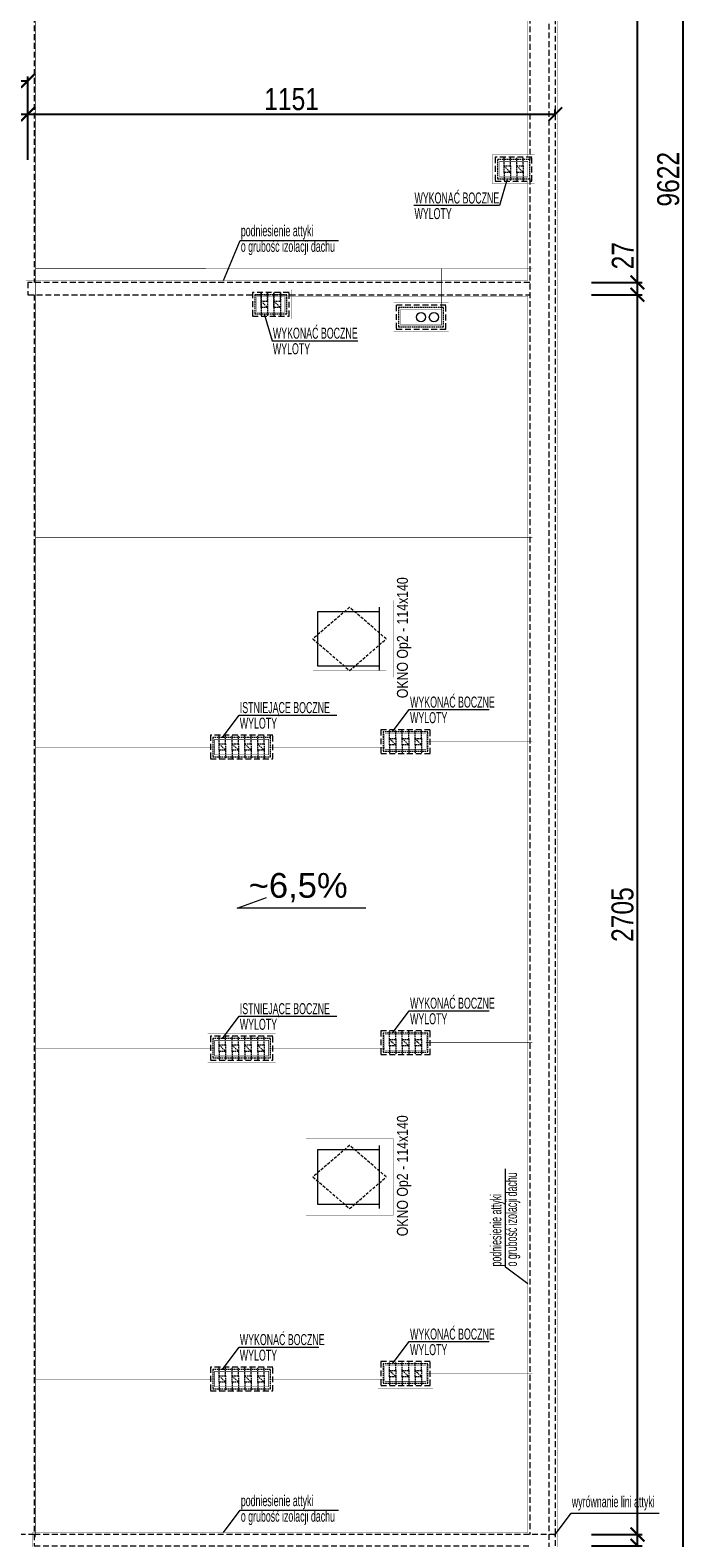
# Model space of a CAD drawing. Header units: millimetres. Extents: x 18880 to 99371, y -5529 to 27899.
# Tile 152 of 158: x 63697 to 65139, y 17309 to 20599. Entities that reach past the tile are written whole.
import ezdxf

# ---------------------------------------------------------------- set-up
doc = ezdxf.new("R2010")
doc.units = ezdxf.units.MM
doc.linetypes.add('DASHED', pattern=[19.05, 12.7, -6.35])
for name, color, linetype, lineweight in [('AA_HATCH', 252, 'Continuous', 0), ('AA_OPIS', 2, 'Continuous', 0), ('AA_WIDOK', 254, 'Continuous', 0), ('AP wymiary', 40, 'Continuous', 0)]:
    doc.layers.add(name, color=color, linetype=linetype, lineweight=lineweight)
doc.styles.add('ARIAL', font='arial.ttf')
doc.styles.add('DIM07', font='romans.shx', dxfattribs={"width": 0.7})
doc.styles.add('Dimensions', font='arial.ttf', dxfattribs={"width": 0.8})
doc.dimstyles.new('arch100', dxfattribs={"dimscale": 2, "dimtxt": 24, "dimasz": 15, "dimexe": 5, "dimexo": 20, "dimgap": 4, "dimtad": 1, "dimdec": 1, "dimrnd": 0.5, "dimdsep": 46, "dimtxsty": 'Dimensions', "dimblk": 'ARCHTICK', "dimcen": 2.5, "dimazin": 0, "dimtfac": 1, "dimtdec": 1, "dimtmove": 1, "dimatfit": 3, "dimldrblk": 'NONE', "dimfxl": 50, "dimfxlon": 1, "dimarcsym": 0})

# ---------------------------------------------------------------- blocks, each defined once
blk = doc.blocks.new('Op2')
at = {"layer": 'AA_OPIS', "linetype": 'DASHED', "ltscale": 0.5}
blk.add_lwpolyline([(-160, 69), (-80, 0), (0, 69), (-80, 138), (-160, 69)], dxfattribs=at)
at = {"layer": 'AA_WIDOK', "const_width": 0.3}
blk.add_lwpolyline([(15, -15), (15, 153), (-175, 153), (-175, -15)], close=True, dxfattribs=at)
blk.add_lwpolyline([(0, 0), (0, 138), (-160, 138), (-160, 0), (0, 0)], dxfattribs=at)
at = {"layer": 'AA_WIDOK'}
for points in [[(-15, 0), (-15, 138)], [(-150, 128), (-150, 10)], [(-15, 128), (-150, 128)], [(-150, 10), (-15, 10)]]:
    blk.add_lwpolyline(points, dxfattribs=at)
at = {"layer": 'AA_OPIS', "insert": (23.3, 71.6), "char_height": 24, "width": 450, "attachment_point": 2, "rotation": 90, "style": 'ARIAL'}
blk.add_mtext('{\\W0.8;OKNO Op2 - 114x140}', dxfattribs=at)
blk = doc.blocks.new('_ARCHTICK')
at = {"color": 0, "linetype": 'ByBlock', "ltscale": 0.1, "const_width": 0.15}
blk.add_lwpolyline([(-0.5, -0.5), (0.5, 0.5)], dxfattribs=at)
blk = doc.blocks.new('*D446')
at = {"layer": 'AP wymiary', "color": 0, "lineweight": -2, "transparency": 16777216}
for p, q in [((64922.3, 17316.5), (65032.3, 17316.5)), ((65022.3, 17291.5), (65022.3, 17316.5)), ((64922.3, 17291.5), (65032.3, 17291.5))]:
    blk.add_line(p, q, dxfattribs=at)
at = {"layer": 'Defpoints', "color": 0, "transparency": 16777216}
for p in [(64802.5, 17316.5), (65022.3, 17316.5), (64789, 17291.5)]:
    blk.add_point(p, dxfattribs=at)
at = {"layer": 'AP wymiary', "color": 0, "lineweight": -2, "transparency": 16777216, "xscale": 30, "yscale": 30, "zscale": 30}
for p, rotation in [((65022.3, 17316.5), 90), ((65022.3, 17291.5), 270)]:
    blk.add_blockref('_ARCHTICK', p, dxfattribs=dict(at, rotation=rotation))
at = {"layer": 'AP wymiary', "color": 0, "transparency": 16777216, "insert": (64989.8, 17244.6), "char_height": 48, "attachment_point": 5, "rotation": 90, "style": 'Dimensions'}
blk.add_mtext('25', dxfattribs=at)
blk = doc.blocks.new('_None')
blk = doc.blocks.new('*D447')
at = {"layer": 'AP wymiary', "color": 0, "lineweight": -2, "transparency": 16777216}
for p, q in [((64922.3, 20021.5), (65032.3, 20021.5)), ((65022.3, 17316.5), (65022.3, 20021.5)), ((64922.3, 17316.5), (65032.3, 17316.5))]:
    blk.add_line(p, q, dxfattribs=at)
at = {"layer": 'Defpoints', "color": 0, "transparency": 16777216}
for p in [(64787, 20021.5), (65022.3, 20021.5), (64802.5, 17316.5)]:
    blk.add_point(p, dxfattribs=at)
at = {"layer": 'AP wymiary', "color": 0, "lineweight": -2, "transparency": 16777216, "xscale": 30, "yscale": 30, "zscale": 30}
for p, rotation in [((65022.3, 20021.5), 90), ((65022.3, 17316.5), 270)]:
    blk.add_blockref('_ARCHTICK', p, dxfattribs=dict(at, rotation=rotation))
at = {"layer": 'AP wymiary', "color": 0, "transparency": 16777216, "insert": (64989.8, 18669), "char_height": 48, "attachment_point": 5, "rotation": 90, "style": 'Dimensions'}
blk.add_mtext('2705', dxfattribs=at)
blk = doc.blocks.new('*D448')
at = {"layer": 'AP wymiary', "color": 0, "lineweight": -2, "transparency": 16777216}
for p, q in [((64922.3, 20048.5), (65032.3, 20048.5)), ((65022.3, 20021.5), (65022.3, 20048.5)), ((64922.3, 20021.5), (65032.3, 20021.5))]:
    blk.add_line(p, q, dxfattribs=at)
at = {"layer": 'Defpoints', "color": 0, "transparency": 16777216}
for p in [(64787, 20048.5), (65022.3, 20048.5), (64787, 20021.5)]:
    blk.add_point(p, dxfattribs=at)
at = {"layer": 'AP wymiary', "color": 0, "lineweight": -2, "transparency": 16777216, "xscale": 30, "yscale": 30, "zscale": 30}
for p, rotation in [((65022.3, 20048.5), 90), ((65022.3, 20021.5), 270)]:
    blk.add_blockref('_ARCHTICK', p, dxfattribs=dict(at, rotation=rotation))
at = {"layer": 'AP wymiary', "color": 0, "transparency": 16777216, "insert": (64990.2, 20106.8), "char_height": 48, "attachment_point": 5, "rotation": 90, "style": 'Dimensions'}
blk.add_mtext('27', dxfattribs=at)
blk = doc.blocks.new('*D449')
at = {"layer": 'AP wymiary', "color": 0, "lineweight": -2, "transparency": 16777216}
for p, q in [((64922.3, 23832.5), (65032.3, 23832.5)), ((65022.3, 20048.5), (65022.3, 23832.5)), ((64922.3, 20048.5), (65032.3, 20048.5))]:
    blk.add_line(p, q, dxfattribs=at)
at = {"layer": 'Defpoints', "color": 0, "transparency": 16777216}
for p in [(64787, 23832.5), (65022.3, 23832.5), (64787, 20048.5)]:
    blk.add_point(p, dxfattribs=at)
at = {"layer": 'AP wymiary', "color": 0, "lineweight": -2, "transparency": 16777216, "xscale": 30, "yscale": 30, "zscale": 30}
for p, rotation in [((65022.3, 23832.5), 90), ((65022.3, 20048.5), 270)]:
    blk.add_blockref('_ARCHTICK', p, dxfattribs=dict(at, rotation=rotation))
at = {"layer": 'AP wymiary', "color": 0, "transparency": 16777216, "insert": (64989.7, 21940.5), "char_height": 48, "attachment_point": 5, "rotation": 90, "style": 'Dimensions'}
blk.add_mtext('3784', dxfattribs=at)
blk = doc.blocks.new('*D452')
at = {"layer": 'AP wymiary', "color": 0, "lineweight": -2, "transparency": 16777216}
for p, q in [((65022.1, 25084.5), (65132.1, 25084.5)), ((65122.1, 15462.5), (65122.1, 25084.5)), ((65022.1, 15462.5), (65132.1, 15462.5))]:
    blk.add_line(p, q, dxfattribs=at)
at = {"layer": 'Defpoints', "color": 0, "transparency": 16777216}
for p in [(64883, 25084.5), (65122.1, 25084.5), (64883, 15462.5)]:
    blk.add_point(p, dxfattribs=at)
at = {"layer": 'AP wymiary', "color": 0, "lineweight": -2, "transparency": 16777216, "xscale": 30, "yscale": 30, "zscale": 30}
for p, rotation in [((65122.1, 25084.5), 90), ((65122.1, 15462.5), 270)]:
    blk.add_blockref('_ARCHTICK', p, dxfattribs=dict(at, rotation=rotation))
at = {"layer": 'AP wymiary', "color": 0, "transparency": 16777216, "insert": (65089.6, 20273.5), "char_height": 48, "attachment_point": 5, "rotation": 90, "style": 'Dimensions'}
blk.add_mtext('9622', dxfattribs=at)
blk = doc.blocks.new('*D465')
at = {"layer": 'AP wymiary', "color": 0, "lineweight": -2, "transparency": 16777216}
for p, q in [((62987, 20315.6), (62987, 20425.6)), ((62987, 20415.6), (63692, 20415.6)), ((63692, 20315.6), (63692, 20425.6))]:
    blk.add_line(p, q, dxfattribs=at)
at = {"layer": 'Defpoints', "color": 0, "transparency": 16777216}
for p in [(63692, 20415.6), (63692, 19811.3), (62987, 18305.5)]:
    blk.add_point(p, dxfattribs=at)
at = {"layer": 'AP wymiary', "color": 0, "lineweight": -2, "transparency": 16777216, "xscale": 30, "yscale": 30, "zscale": 30, "rotation": 180}
blk.add_blockref('_ARCHTICK', (62987, 20415.6), dxfattribs=at)
at = {"layer": 'AP wymiary', "color": 0, "lineweight": -2, "transparency": 16777216, "xscale": 30, "yscale": 30, "zscale": 30}
blk.add_blockref('_ARCHTICK', (63692, 20415.6), dxfattribs=at)
at = {"layer": 'AP wymiary', "color": 0, "transparency": 16777216, "insert": (63339.5, 20448.1), "char_height": 48, "attachment_point": 5, "style": 'Dimensions'}
blk.add_mtext('705', dxfattribs=at)
blk = doc.blocks.new('*D466')
at = {"layer": 'AP wymiary', "color": 0, "lineweight": -2, "transparency": 16777216}
for p, q in [((63692, 20315.6), (63692, 20425.6)), ((63692, 20415.6), (64843, 20415.6)), ((64843, 20415.6), (64843, 20425.6))]:
    blk.add_line(p, q, dxfattribs=at)
at = {"layer": 'Defpoints', "color": 0, "transparency": 16777216}
for p in [(64843, 20415.6), (64843, 20376.2), (63692, 19811.3)]:
    blk.add_point(p, dxfattribs=at)
at = {"layer": 'AP wymiary', "color": 0, "lineweight": -2, "transparency": 16777216, "xscale": 30, "yscale": 30, "zscale": 30, "rotation": 180}
blk.add_blockref('_ARCHTICK', (63692, 20415.6), dxfattribs=at)
at = {"layer": 'AP wymiary', "color": 0, "lineweight": -2, "transparency": 16777216, "xscale": 30, "yscale": 30, "zscale": 30}
blk.add_blockref('_ARCHTICK', (64843, 20415.6), dxfattribs=at)
at = {"layer": 'AP wymiary', "color": 0, "transparency": 16777216, "insert": (64267.5, 20448.1), "char_height": 48, "attachment_point": 5, "style": 'Dimensions'}
blk.add_mtext('1151', dxfattribs=at)
blk = doc.blocks.new('*D467')
at = {"layer": 'AP wymiary', "color": 0, "lineweight": -2, "transparency": 16777216}
for p, q in [((57859, 20388.1), (57859, 20498.1)), ((63692, 20409.4), (63692, 20498.1)), ((57859, 20488.1), (63692, 20488.1))]:
    blk.add_line(p, q, dxfattribs=at)
at = {"layer": 'Defpoints', "color": 0, "transparency": 16777216}
for p in [(63692, 20488.1), (63692, 20369.4), (57859, 20339.3)]:
    blk.add_point(p, dxfattribs=at)
at = {"layer": 'AP wymiary', "color": 0, "lineweight": -2, "transparency": 16777216, "xscale": 30, "yscale": 30, "zscale": 30, "rotation": 180}
blk.add_blockref('_ARCHTICK', (57859, 20488.1), dxfattribs=at)
at = {"layer": 'AP wymiary', "color": 0, "lineweight": -2, "transparency": 16777216, "xscale": 30, "yscale": 30, "zscale": 30}
blk.add_blockref('_ARCHTICK', (63692, 20488.1), dxfattribs=at)
at = {"layer": 'AP wymiary', "color": 0, "transparency": 16777216, "insert": (60775.5, 20520.6), "char_height": 48, "attachment_point": 5, "style": 'Dimensions'}
blk.add_mtext('5833', dxfattribs=at)

msp = doc.modelspace()

# ---------------------------------------------------------------- linework, layer by layer
at = {"layer": 'AA_HATCH'}
for centre in [(64550.04516, 19972.51587), (64578.04516, 19972.51587)]:
    msp.add_circle(centre, 10, dxfattribs=at)
at = {"layer": 'AA_OPIS'}
for points in [[(64738.04516, 20274.51587), (64720.91926, 20216.13825), (64533.95925, 20216.13825)], [(64118.74644, 20052.51587), (64154.98506, 20140.13114), (64369.8672, 20140.13114)], [(64207.85747, 19979.51587), (64224.98337, 19921.13825), (64411.94339, 19921.13825)], [(64488.04516, 19067.51587), (64524.28378, 19116.21031), (64698.74167, 19116.21031)], [(64116.54516, 19055.51587), (64152.78378, 19104.21031), (64366.0161, 19104.21031)], [(64429.49397, 18682.86868), (64148.62915, 18682.86868), (64212.77983, 18706.61249)], [(64488.04516, 18410.51587), (64524.28378, 18459.21031), (64698.74167, 18459.21031)], [(64116.54516, 18398.51587), (64152.78378, 18447.21031), (64366.0161, 18447.21031)], [(64783.04516, 17863.1924), (64734.35072, 17899.43102), (64734.35072, 18114.31315)], [(64488.04516, 17688.51587), (64524.28378, 17737.21031), (64698.74167, 17737.21031)], [(64116.54516, 17676.51587), (64152.78378, 17725.21031), (64327.24167, 17725.21031)], [(64118.74644, 17320.51587), (64154.98506, 17369.21031), (64369.8672, 17369.21031)], [(64841.04516, 17314.51587), (64877.28378, 17363.21031), (65069.47051, 17363.21031)]]:
    msp.add_lwpolyline(points, dxfattribs=at)
at = {"layer": 'AA_WIDOK', "linetype": 'DASHED'}
for p, q in [((64843.04516, 17316.51587), (64843.04516, 25084.51587)), ((64787.04516, 20274.51587), (64787.04516, 17316.51587))]:
    msp.add_line(p, q, dxfattribs=at)
for points in [[(64787.04516, 25045.51587), (64237.04516, 25045.51587), (64237.04516, 24657.51587), (64198.04516, 24657.51587), (64198.04516, 25070.51587), (64829.04516, 25070.51587), (64829.04516, 15476.51587), (62998.04516, 15476.51587)], [(64787.04516, 25045.51587), (64787.04516, 20316.51587)], [(63706.04516, 22304.51587), (63706.04516, 20048.51587)], [(64787.04516, 20048.51587), (63692.04516, 20048.51587), (63692.04516, 20021.51587), (64787.04516, 20021.51587)], [(63706.04516, 20021.51587), (63706.04516, 17316.51587)], [(63706.04516, 17316.51587), (63002.04516, 17316.51587)], [(64785.04516, 15462.51587), (64843.04516, 15462.51587), (64843.04516, 17316.51587), (63706.04516, 17316.51587), (63706.04516, 17291.51587), (64789.04516, 17291.51587)]]:
    msp.add_lwpolyline(points, dxfattribs=at)
at = {"layer": 'AA_WIDOK', "color": 4}
for points, const_width in [([(64847.04516, 17320.51587), (64847.04516, 25088.51587), (64180.04516, 25088.51587), (64180.04516, 24988.51587)], 0.5), ([(64194.04516, 24988.51587), (64194.04516, 24653.51587), (64241.04516, 24653.51587), (64241.04516, 25041.51587), (64783.04516, 25041.51587), (64783.04516, 20322.51587)], 0.5), ([(64783.04516, 20268.51587), (64783.04516, 20052.51587)], 0.3), ([(64783.04516, 20052.51587), (63688.04516, 20052.51587), (63688.04516, 20017.51587), (64181.04516, 20017.51587)], 0.3), ([(64263.04516, 20017.51587), (64783.04516, 20017.51587)], 0.5), ([(64783.04516, 20017.51587), (64783.04516, 17320.51587)], 0.5), ([(64783.04516, 17320.51587), (63702.04516, 17320.51587), (63702.04516, 17287.51587), (64785.04516, 17287.51587), (64785.04516, 15458.51587), (64847.04516, 15458.51587), (64847.04516, 17320.51587)], 0.5)]:
    msp.add_lwpolyline(points, dxfattribs=dict(at, const_width=const_width))
at = {"layer": 'AA_WIDOK', "color": 10, "const_width": 1}
for points in [[(63709.04516, 22321.51587), (63709.04516, 17310.51587)], [(64793.04338, 20078.66211), (63709.04516, 20078.51587)], [(64595.04516, 19989.51587), (64595.04516, 20078.63505)], [(64793.04516, 19491.51587), (63709.04516, 19491.51587)], [(64099.54516, 19034.51587), (63709.04516, 19034.51587)], [(64217.54516, 19034.51587), (64471.04516, 19034.51587)], [(64561.04516, 19046.51587), (64793.04516, 19046.51587)], [(64099.54516, 18377.51587), (63709.04516, 18377.51587)], [(64217.54516, 18377.51587), (64471.04516, 18377.51587)], [(64561.04516, 18389.51587), (64793.04516, 18389.51587)], [(64561.04516, 17667.51587), (64793.04516, 17667.51587)], [(64099.54516, 17655.51587), (63709.04516, 17655.51587)], [(64217.54516, 17655.51587), (64471.04516, 17655.51587)]]:
    msp.add_lwpolyline(points, dxfattribs=at)
at = {"layer": 'AA_WIDOK', "linetype": 'Continuous', "const_width": 0.3}
for points in [[(64798.04516, 20327.51587), (64706.04516, 20327.51587), (64706.04516, 20263.51587), (64798.04516, 20263.51587)], [(64268.04516, 20032.51587), (64176.04516, 20032.51587), (64176.04516, 19968.51587), (64268.04516, 19968.51587)], [(64610.04516, 20004.51587), (64490.04516, 20004.51587), (64490.04516, 19940.51587), (64610.04516, 19940.51587)], [(64232.54516, 19066.51587), (64084.54516, 19066.51587), (64084.54516, 19002.51587), (64232.54516, 19002.51587)], [(64576.04516, 19078.51587), (64456.04516, 19078.51587), (64456.04516, 19014.51587), (64576.04516, 19014.51587)], [(64232.54516, 18409.51587), (64084.54516, 18409.51587), (64084.54516, 18345.51587), (64232.54516, 18345.51587)], [(64576.04516, 18421.51587), (64456.04516, 18421.51587), (64456.04516, 18357.51587), (64576.04516, 18357.51587)], [(64576.04516, 17699.51587), (64456.04516, 17699.51587), (64456.04516, 17635.51587), (64576.04516, 17635.51587)], [(64232.54516, 17687.51587), (64084.54516, 17687.51587), (64084.54516, 17623.51587), (64232.54516, 17623.51587)]]:
    msp.add_lwpolyline(points, close=True, dxfattribs=at)
at = {"layer": 'AA_WIDOK', "linetype": 'DASHED'}
for points in [[(64792.04516, 20321.51587), (64712.04516, 20321.51587), (64712.04516, 20269.51587), (64792.04516, 20269.51587)], [(64262.04516, 20026.51587), (64182.04516, 20026.51587), (64182.04516, 19974.51587), (64262.04516, 19974.51587)], [(64604.04516, 19998.51587), (64496.04516, 19998.51587), (64496.04516, 19946.51587), (64604.04516, 19946.51587)], [(64226.54516, 19060.51587), (64090.54516, 19060.51587), (64090.54516, 19008.51587), (64226.54516, 19008.51587)], [(64570.04516, 19072.51587), (64462.04516, 19072.51587), (64462.04516, 19020.51587), (64570.04516, 19020.51587)], [(64226.54516, 18403.51587), (64090.54516, 18403.51587), (64090.54516, 18351.51587), (64226.54516, 18351.51587)], [(64570.04516, 18415.51587), (64462.04516, 18415.51587), (64462.04516, 18363.51587), (64570.04516, 18363.51587)], [(64226.54516, 17681.51587), (64090.54516, 17681.51587), (64090.54516, 17629.51587), (64226.54516, 17629.51587)], [(64570.04516, 17693.51587), (64462.04516, 17693.51587), (64462.04516, 17641.51587), (64570.04516, 17641.51587)]]:
    msp.add_lwpolyline(points, close=True, dxfattribs=at)
at = {"layer": 'AA_WIDOK', "linetype": 'DASHED', "ltscale": 0.25}
for points in [[(64787.04516, 20316.51587), (64717.04516, 20316.51587), (64717.04516, 20274.51587), (64787.04516, 20274.51587), (64787.04516, 20316.51587)], [(64731.04516, 20302.51587), (64731.04516, 20321.51587)], [(64731.04516, 20302.51587), (64745.04516, 20288.51587)], [(64745.04516, 20302.51587), (64745.04516, 20321.51587)], [(64759.04516, 20302.51587), (64759.04516, 20321.51587)], [(64759.04516, 20302.51587), (64773.04516, 20288.51587)], [(64773.04516, 20302.51587), (64773.04516, 20321.51587)], [(64731.04516, 20288.51587), (64731.04516, 20269.51587)], [(64745.04516, 20288.51587), (64745.04516, 20269.51587)], [(64759.04516, 20288.51587), (64759.04516, 20269.51587)], [(64773.04516, 20288.51587), (64773.04516, 20269.51587)], [(64257.04516, 20021.51587), (64187.04516, 20021.51587), (64187.04516, 19979.51587), (64257.04516, 19979.51587), (64257.04516, 20021.51587)], [(64201.04516, 20026.51587), (64201.04516, 19974.51587)], [(64201.04516, 20007.51587), (64201.04516, 20026.51587)], [(64201.04516, 20007.51587), (64215.04516, 19993.51587)], [(64215.04516, 20026.51587), (64215.04516, 19974.51587)], [(64215.04516, 20007.51587), (64215.04516, 20026.51587)], [(64229.04516, 20026.51587), (64229.04516, 19974.51587)], [(64229.04516, 20007.51587), (64229.04516, 20026.51587)], [(64229.04516, 20007.51587), (64243.04516, 19993.51587)], [(64243.04516, 20026.51587), (64243.04516, 19974.51587)], [(64243.04516, 20007.51587), (64243.04516, 20026.51587)], [(64599.04516, 19993.51587), (64501.04516, 19993.51587), (64501.04516, 19951.51587), (64599.04516, 19951.51587), (64599.04516, 19993.51587)], [(64221.54516, 19055.51587), (64095.54516, 19055.51587), (64095.54516, 19013.51587), (64221.54516, 19013.51587), (64221.54516, 19060.51587)], [(64109.54516, 19041.51587), (64109.54516, 19060.51587)], [(64123.54516, 19041.51587), (64123.54516, 19060.51587)], [(64137.54516, 19041.51587), (64137.54516, 19060.51587)], [(64151.54516, 19041.51587), (64151.54516, 19060.51587)], [(64165.54516, 19041.51587), (64165.54516, 19060.51587)], [(64179.54516, 19041.51587), (64179.54516, 19060.51587)], [(64193.54516, 19041.51587), (64193.54516, 19060.51587)], [(64207.54516, 19041.51587), (64207.54516, 19060.51587)], [(64565.04516, 19067.51587), (64467.04516, 19067.51587), (64467.04516, 19025.51587), (64565.04516, 19025.51587), (64565.04516, 19067.51587)], [(64481.04516, 19053.51587), (64481.04516, 19072.51587)], [(64481.04516, 19053.51587), (64495.04516, 19039.51587)], [(64495.04516, 19053.51587), (64495.04516, 19072.51587)], [(64509.04516, 19053.51587), (64509.04516, 19072.51587)], [(64509.04516, 19053.51587), (64523.04516, 19039.51587)], [(64523.04516, 19053.51587), (64523.04516, 19072.51587)], [(64537.04516, 19053.51587), (64537.04516, 19072.51587)], [(64537.04516, 19053.51587), (64551.04516, 19039.51587)], [(64551.04516, 19053.51587), (64551.04516, 19072.51587)], [(64109.54516, 19041.51587), (64123.54516, 19027.51587)], [(64109.54516, 19027.51587), (64109.54516, 19008.51587)], [(64123.54516, 19027.51587), (64123.54516, 19008.51587)], [(64137.54516, 19041.51587), (64151.54516, 19027.51587)], [(64137.54516, 19027.51587), (64137.54516, 19008.51587)], [(64151.54516, 19027.51587), (64151.54516, 19008.51587)], [(64165.54516, 19041.51587), (64179.54516, 19027.51587)], [(64165.54516, 19027.51587), (64165.54516, 19008.51587)], [(64179.54516, 19027.51587), (64179.54516, 19008.51587)], [(64193.54516, 19041.51587), (64207.54516, 19027.51587)], [(64193.54516, 19027.51587), (64193.54516, 19008.51587)], [(64207.54516, 19027.51587), (64207.54516, 19008.51587)], [(64481.04516, 19039.51587), (64481.04516, 19020.51587)], [(64495.04516, 19039.51587), (64495.04516, 19020.51587)], [(64509.04516, 19039.51587), (64509.04516, 19020.51587)], [(64523.04516, 19039.51587), (64523.04516, 19020.51587)], [(64537.04516, 19039.51587), (64537.04516, 19020.51587)], [(64551.04516, 19039.51587), (64551.04516, 19020.51587)], [(64221.54516, 18398.51587), (64095.54516, 18398.51587), (64095.54516, 18356.51587), (64221.54516, 18356.51587), (64221.54516, 18398.51587)], [(64109.54516, 18384.51587), (64109.54516, 18403.51587)], [(64123.54516, 18384.51587), (64123.54516, 18403.51587)], [(64137.54516, 18384.51587), (64137.54516, 18403.51587)], [(64151.54516, 18384.51587), (64151.54516, 18403.51587)], [(64165.54516, 18384.51587), (64165.54516, 18403.51587)], [(64179.54516, 18384.51587), (64179.54516, 18403.51587)], [(64193.54516, 18384.51587), (64193.54516, 18403.51587)], [(64207.54516, 18384.51587), (64207.54516, 18403.51587)], [(64565.04516, 18410.51587), (64467.04516, 18410.51587), (64467.04516, 18368.51587), (64565.04516, 18368.51587), (64565.04516, 18410.51587)], [(64481.04516, 18396.51587), (64481.04516, 18415.51587)], [(64481.04516, 18396.51587), (64495.04516, 18382.51587)], [(64495.04516, 18396.51587), (64495.04516, 18415.51587)], [(64509.04516, 18396.51587), (64509.04516, 18415.51587)], [(64509.04516, 18396.51587), (64523.04516, 18382.51587)], [(64523.04516, 18396.51587), (64523.04516, 18415.51587)], [(64537.04516, 18396.51587), (64537.04516, 18415.51587)], [(64537.04516, 18396.51587), (64551.04516, 18382.51587)], [(64551.04516, 18396.51587), (64551.04516, 18415.51587)], [(64109.54516, 18384.51587), (64123.54516, 18370.51587)], [(64109.54516, 18370.51587), (64109.54516, 18351.51587)], [(64123.54516, 18370.51587), (64123.54516, 18351.51587)], [(64137.54516, 18384.51587), (64151.54516, 18370.51587)], [(64137.54516, 18370.51587), (64137.54516, 18351.51587)], [(64151.54516, 18370.51587), (64151.54516, 18351.51587)], [(64165.54516, 18384.51587), (64179.54516, 18370.51587)], [(64165.54516, 18370.51587), (64165.54516, 18351.51587)], [(64179.54516, 18370.51587), (64179.54516, 18351.51587)], [(64193.54516, 18384.51587), (64207.54516, 18370.51587)], [(64193.54516, 18370.51587), (64193.54516, 18351.51587)], [(64207.54516, 18370.51587), (64207.54516, 18351.51587)], [(64481.04516, 18382.51587), (64481.04516, 18363.51587)], [(64495.04516, 18382.51587), (64495.04516, 18363.51587)], [(64509.04516, 18382.51587), (64509.04516, 18363.51587)], [(64523.04516, 18382.51587), (64523.04516, 18363.51587)], [(64537.04516, 18382.51587), (64537.04516, 18363.51587)], [(64551.04516, 18382.51587), (64551.04516, 18363.51587)], [(64221.54516, 17676.51587), (64095.54516, 17676.51587), (64095.54516, 17634.51587), (64221.54516, 17634.51587), (64221.54516, 17676.51587)], [(64109.54516, 17662.51587), (64109.54516, 17681.51587)], [(64123.54516, 17662.51587), (64123.54516, 17681.51587)], [(64137.54516, 17662.51587), (64137.54516, 17681.51587)], [(64151.54516, 17662.51587), (64151.54516, 17681.51587)], [(64165.54516, 17662.51587), (64165.54516, 17681.51587)], [(64179.54516, 17662.51587), (64179.54516, 17681.51587)], [(64193.54516, 17662.51587), (64193.54516, 17681.51587)], [(64207.54516, 17662.51587), (64207.54516, 17681.51587)], [(64565.04516, 17688.51587), (64467.04516, 17688.51587), (64467.04516, 17646.51587), (64565.04516, 17646.51587), (64565.04516, 17688.51587)], [(64481.04516, 17674.51587), (64481.04516, 17693.51587)], [(64481.04516, 17674.51587), (64495.04516, 17660.51587)], [(64495.04516, 17674.51587), (64495.04516, 17693.51587)], [(64509.04516, 17674.51587), (64509.04516, 17693.51587)], [(64509.04516, 17674.51587), (64523.04516, 17660.51587)], [(64523.04516, 17674.51587), (64523.04516, 17693.51587)], [(64537.04516, 17674.51587), (64537.04516, 17693.51587)], [(64537.04516, 17674.51587), (64551.04516, 17660.51587)], [(64551.04516, 17674.51587), (64551.04516, 17693.51587)], [(64109.54516, 17662.51587), (64123.54516, 17648.51587)], [(64109.54516, 17648.51587), (64109.54516, 17629.51587)], [(64123.54516, 17648.51587), (64123.54516, 17629.51587)], [(64137.54516, 17662.51587), (64151.54516, 17648.51587)], [(64137.54516, 17648.51587), (64137.54516, 17629.51587)], [(64151.54516, 17648.51587), (64151.54516, 17629.51587)], [(64165.54516, 17662.51587), (64179.54516, 17648.51587)], [(64165.54516, 17648.51587), (64165.54516, 17629.51587)], [(64179.54516, 17648.51587), (64179.54516, 17629.51587)], [(64193.54516, 17662.51587), (64207.54516, 17648.51587)], [(64193.54516, 17648.51587), (64193.54516, 17629.51587)], [(64207.54516, 17648.51587), (64207.54516, 17629.51587)], [(64481.04516, 17660.51587), (64481.04516, 17641.51587)], [(64495.04516, 17660.51587), (64495.04516, 17641.51587)], [(64509.04516, 17660.51587), (64509.04516, 17641.51587)], [(64523.04516, 17660.51587), (64523.04516, 17641.51587)], [(64537.04516, 17660.51587), (64537.04516, 17641.51587)], [(64551.04516, 17660.51587), (64551.04516, 17641.51587)]]:
    msp.add_lwpolyline(points, dxfattribs=at)
at = {"layer": 'AA_WIDOK', "color": 10, "const_width": 1}
for points in [[(64783.04516, 20312.51587), (64721.04516, 20312.51587), (64721.04516, 20278.51587), (64783.04516, 20278.51587)], [(64253.04516, 20017.51587), (64191.04516, 20017.51587), (64191.04516, 19983.51587), (64253.04516, 19983.51587)], [(64595.04516, 19989.51587), (64505.04516, 19989.51587), (64505.04516, 19955.51587), (64595.04516, 19955.51587)], [(64217.54516, 19051.51587), (64099.54516, 19051.51587), (64099.54516, 19017.51587), (64217.54516, 19017.51587)], [(64561.04516, 19063.51587), (64471.04516, 19063.51587), (64471.04516, 19029.51587), (64561.04516, 19029.51587)], [(64217.54516, 18394.51587), (64099.54516, 18394.51587), (64099.54516, 18360.51587), (64217.54516, 18360.51587)], [(64561.04516, 18406.51587), (64471.04516, 18406.51587), (64471.04516, 18372.51587), (64561.04516, 18372.51587)], [(64217.54516, 17672.51587), (64099.54516, 17672.51587), (64099.54516, 17638.51587), (64217.54516, 17638.51587)], [(64561.04516, 17684.51587), (64471.04516, 17684.51587), (64471.04516, 17650.51587), (64561.04516, 17650.51587)]]:
    msp.add_lwpolyline(points, close=True, dxfattribs=at)
at = {"layer": 'AA_WIDOK', "linetype": 'DASHED', "ltscale": 0.25}
for points in [[(64731.04516, 20288.51587), (64731.04516, 20302.51587), (64745.04516, 20302.51587), (64745.04516, 20288.51587)], [(64759.04516, 20288.51587), (64759.04516, 20302.51587), (64773.04516, 20302.51587), (64773.04516, 20288.51587)], [(64201.04516, 19993.51587), (64201.04516, 20007.51587), (64215.04516, 20007.51587), (64215.04516, 19993.51587)], [(64229.04516, 19993.51587), (64229.04516, 20007.51587), (64243.04516, 20007.51587), (64243.04516, 19993.51587)], [(64481.04516, 19039.51587), (64481.04516, 19053.51587), (64495.04516, 19053.51587), (64495.04516, 19039.51587)], [(64509.04516, 19039.51587), (64509.04516, 19053.51587), (64523.04516, 19053.51587), (64523.04516, 19039.51587)], [(64537.04516, 19039.51587), (64537.04516, 19053.51587), (64551.04516, 19053.51587), (64551.04516, 19039.51587)], [(64109.54516, 19027.51587), (64109.54516, 19041.51587), (64123.54516, 19041.51587), (64123.54516, 19027.51587)], [(64137.54516, 19027.51587), (64137.54516, 19041.51587), (64151.54516, 19041.51587), (64151.54516, 19027.51587)], [(64165.54516, 19027.51587), (64165.54516, 19041.51587), (64179.54516, 19041.51587), (64179.54516, 19027.51587)], [(64193.54516, 19027.51587), (64193.54516, 19041.51587), (64207.54516, 19041.51587), (64207.54516, 19027.51587)], [(64481.04516, 18382.51587), (64481.04516, 18396.51587), (64495.04516, 18396.51587), (64495.04516, 18382.51587)], [(64509.04516, 18382.51587), (64509.04516, 18396.51587), (64523.04516, 18396.51587), (64523.04516, 18382.51587)], [(64537.04516, 18382.51587), (64537.04516, 18396.51587), (64551.04516, 18396.51587), (64551.04516, 18382.51587)], [(64109.54516, 18370.51587), (64109.54516, 18384.51587), (64123.54516, 18384.51587), (64123.54516, 18370.51587)], [(64137.54516, 18370.51587), (64137.54516, 18384.51587), (64151.54516, 18384.51587), (64151.54516, 18370.51587)], [(64165.54516, 18370.51587), (64165.54516, 18384.51587), (64179.54516, 18384.51587), (64179.54516, 18370.51587)], [(64193.54516, 18370.51587), (64193.54516, 18384.51587), (64207.54516, 18384.51587), (64207.54516, 18370.51587)], [(64481.04516, 17660.51587), (64481.04516, 17674.51587), (64495.04516, 17674.51587), (64495.04516, 17660.51587)], [(64509.04516, 17660.51587), (64509.04516, 17674.51587), (64523.04516, 17674.51587), (64523.04516, 17660.51587)], [(64537.04516, 17660.51587), (64537.04516, 17674.51587), (64551.04516, 17674.51587), (64551.04516, 17660.51587)], [(64109.54516, 17648.51587), (64109.54516, 17662.51587), (64123.54516, 17662.51587), (64123.54516, 17648.51587)], [(64137.54516, 17648.51587), (64137.54516, 17662.51587), (64151.54516, 17662.51587), (64151.54516, 17648.51587)], [(64165.54516, 17648.51587), (64165.54516, 17662.51587), (64179.54516, 17662.51587), (64179.54516, 17648.51587)], [(64193.54516, 17648.51587), (64193.54516, 17662.51587), (64207.54516, 17662.51587), (64207.54516, 17648.51587)]]:
    msp.add_lwpolyline(points, close=True, dxfattribs=at)

# ---------------------------------------------------------------- block references
at = {"layer": 'AA_HATCH'}
for p in [(64474.04516, 19201.51587), (64474.04516, 18027.51587)]:
    msp.add_blockref('Op2', p, dxfattribs=at)

# ---------------------------------------------------------------- texts
at = {"layer": 'AA_OPIS'}
for s, insert, char_height, width, attachment_point, line_spacing_factor, style in [('{\\fArial Narrow|b0|i0|c238|p34;WYKONAĆ BOCZNE WYLOTY}', (64535.70414, 20186.30992, 0), 24, 226.8890596, 7, 0.85, 'DIM07'), ('{\\fArial Narrow|b0|i0|c238|p34;podniesienie attyki\\Po grubość izolacji dachu}', (64156.72995, 20107.93691, 0), 24, 226.8890596, 7, 0.85, 'DIM07'), ('{\\fArial Narrow|b0|i0|c238|p34;WYKONAĆ BOCZNE WYLOTY}', (64226.72826, 19891.30992, 0), 24, 226.8890596, 7, 0.85, 'DIM07'), ('{\\fArial Narrow|b0|i0|c238|p34;WYKONAĆ BOCZNE WYLOTY}', (64526.02867, 19086.38198, 0), 24, 226.8890596, 7, 0.85, 'DIM07'), ('{\\fArial Narrow|b0|i0|c238|p34;ISTNIEJĄCE BOCZNE WYLOTY}', (64154.52867, 19074.38198, 0), 24, 226.8890596, 7, 0.85, 'DIM07'), ('~6,5%', (64389.87205, 18695.72939), 54, 356.3568019, 9, 0.857143, 'ARIAL'), ('{\\fArial Narrow|b0|i0|c238|p34;WYKONAĆ BOCZNE WYLOTY}', (64526.02867, 18429.38198, 0), 24, 226.8890596, 7, 0.85, 'DIM07'), ('{\\fArial Narrow|b0|i0|c238|p34;ISTNIEJĄCE BOCZNE WYLOTY}', (64154.52867, 18417.38198, 0), 24, 226.8890596, 7, 0.85, 'DIM07'), ('{\\fArial Narrow|b0|i0|c238|p34;WYKONAĆ BOCZNE WYLOTY}', (64526.02867, 17707.38198, 0), 24, 226.8890596, 7, 0.85, 'DIM07'), ('{\\fArial Narrow|b0|i0|c238|p34;WYKONAĆ BOCZNE WYLOTY}', (64154.52867, 17695.38198, 0), 24, 226.8890596, 7, 0.85, 'DIM07'), ('{\\fArial Narrow|b0|i0|c238|p34;podniesienie attyki\\Po grubość izolacji dachu}', (64156.72995, 17337.01607, 0), 24, 226.8890596, 7, 0.85, 'DIM07'), ('{\\fArial Narrow|b0|i0|c238|p34;wyrównanie lini attyki}', (64879.02867, 17368.70747, 0), 24, 226.8890596, 7, 0.85, 'DIM07')]:
    msp.add_mtext(s, dxfattribs=dict(at, insert=insert, char_height=char_height, width=width, attachment_point=attachment_point, line_spacing_factor=line_spacing_factor, style=style))
at = {"layer": 'AA_OPIS', "insert": (64766.54496, 17901.1759, 0), "char_height": 24, "width": 226.8890596, "attachment_point": 7, "rotation": 90, "line_spacing_factor": 0.85, "style": 'DIM07'}
msp.add_mtext('{\\fArial Narrow|b0|i0|c238|p34;podniesienie attyki\\Po grubość izolacji dachu}', dxfattribs=at)

# ---------------------------------------------------------------- dimensions: what is measured, and where the dimension line sits
at = {"layer": 'AP wymiary'}
for base, p1, p2, picture, middle in [((65122.13958, 25084.51587), (64883.04516, 15462.51587), (64883.04516, 25084.51587), '*D452', (65089.63208, 20273.51587)), ((65022.25838, 23832.51587), (64787.04516, 20048.51587), (64787.04516, 23832.51587), '*D449', (64989.7345, 21940.51587)), ((65022.25838, 20021.51587), (64802.47976, 17316.51587), (64787.04516, 20021.51587), '*D447', (64989.75087, 18669.01587))]:
    dim = msp.add_linear_dim(base=base, p1=p1, p2=p2, angle=90, dimstyle='arch100', dxfattribs=at)
    dim.commit()
    dim.dimension.update_dxf_attribs({"geometry": picture, "text_midpoint": middle})
for base, p1, p2, picture, middle in [((63692.04516, 20488.07137), (57859.04516, 20339.29777), (63692.04516, 20369.4451), '*D467', (60775.54516, 20520.59524)), ((63692.04516, 20415.64248), (62987.04516, 18305.51587), (63692.04516, 19811.34358), '*D465', (63339.54516, 20448.14998)), ((64843.04516, 20415.64248), (63692.04516, 19811.34358), (64843.04516, 20376.15068), '*D466', (64267.54516, 20448.14998))]:
    dim = msp.add_linear_dim(base=base, p1=p1, p2=p2, dimstyle='arch100', dxfattribs=at)
    dim.commit()
    dim.dimension.update_dxf_attribs({"geometry": picture, "text_midpoint": middle})
for base, p1, p2, picture, middle in [((65022.25838, 20048.51587), (64787.04516, 20021.51587), (64787.04516, 20048.51587), '*D448', (65022.25838, 20106.82229)), ((65022.25838, 17316.51587), (64789.04516, 17291.51587), (64802.47976, 17316.51587), '*D446', (65022.25838, 17244.63387))]:
    dim = msp.add_linear_dim(base=base, p1=p1, p2=p2, angle=90, dimstyle='arch100', dxfattribs=at)
    dim.commit()
    dim.dimension.update_dxf_attribs({"geometry": picture, "text_midpoint": middle, "dimtype": 160})

doc.saveas('drawing.dxf')
